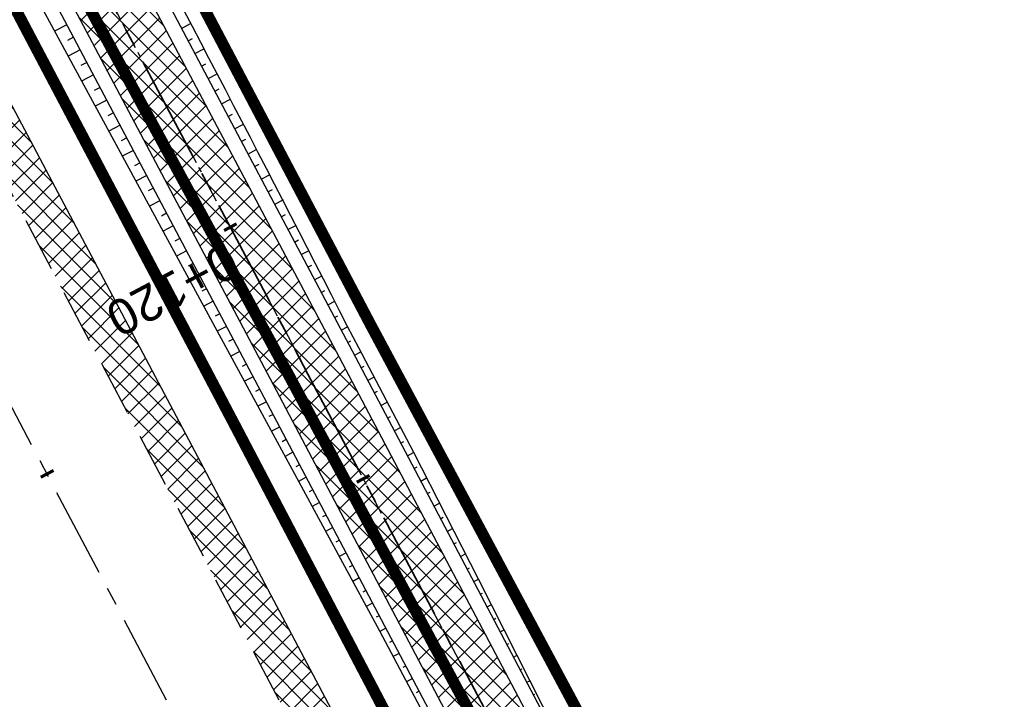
# Model space of a CAD drawing. Header units: metres. Extents: x 7529682 to 7533751, y 5721195 to 5727842.
# Tile 176 of 179: x 7529765 to 7529799, y 5727674 to 5727698. Entities that reach past the tile are written whole.
import ezdxf

# ---------------------------------------------------------------- set-up
doc = ezdxf.new("R2010")
doc.units = ezdxf.units.M
for name, pattern in [('817-dzialki-09-05-04$0$HIDDEN', [0.375, 0.25, -0.125]), ('ACAD_ISO05W100', [33, 24, -3, 0, -3, 0, -3]), ('CENTER', [50.8, 31.75, -6.35, 6.35, -6.35]), ('CENTER2', [28.575, 19.05, -3.175, 3.175, -3.175]), ('HIDDEN', [9.525, 6.35, -3.175])]:
    doc.linetypes.add(name, pattern=pattern)
for name, color, linetype in [('C-DROGI-SYTUACJA', 7, 'Continuous'), ('C-DROGI-SYTUACJA-ETYKIETY', 7, 'Continuous'), ('D-hatch-pobocza', 131, 'Continuous'), ('D-pobocza', 60, 'Continuous'), ('D-rowy', 160, 'Continuous'), ('D-skarpa', 2, 'Continuous'), ('D-skarpa-kreskowanie', 2, 'Continuous')]:
    doc.layers.add(name, color=color, linetype=linetype)
for name, color, linetype, lineweight, true_color in [('D-ewidencja-numery', 7, 'Continuous', 50, 0x40ff00), ('D-hatch-ciag-pieszo-rowerowy', 7, 'Continuous', 13, 0xff9f80), ('D-LR-etap-III', 7, '817-dzialki-09-05-04$0$HIDDEN', 50, 0x00008f)]:
    doc.layers.add(name, color=color, linetype=linetype, lineweight=lineweight, true_color=true_color)
for name, color, linetype, lineweight in [('D-krawędzie', 3, 'Continuous', 30), ('D-obrzeża', 2, 'Continuous', 30), ('D-oś', 10, 'CENTER', 30), ('D-pas-drogowy', 7, 'ACAD_ISO05W100', 50)]:
    doc.layers.add(name, color=color, linetype=linetype, lineweight=lineweight)
doc.layers.add('poprzeczki', color=7, linetype='Continuous', true_color=0x0000c7)
doc.styles.get("Standard").update_dxf_attribs({"font": 'arial.ttf'})
pattern_1 = [(45, (0, 0), (-0.33675960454, 0.33675960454), []), (135, (0, 0), (-0.33675960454, -0.33675960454), [])]

# ---------------------------------------------------------------- blocks, each defined once
blk = doc.blocks.new('AeccTickLine')
at = {"color": 0, "linetype": 'ByBlock', "lineweight": -2}
blk.add_line((0, 1), (0, -1), dxfattribs=at)

msp = doc.modelspace()

# ---------------------------------------------------------------- hatches: boundary and pattern name
at = {"layer": 'D-hatch-ciag-pieszo-rowerowy'}
h = msp.add_hatch(dxfattribs=at)
h.set_pattern_fill('ANSI37', color=256, scale=0.15, style=0)
h.set_pattern_definition(pattern_1)
edge = h.paths.add_edge_path()
edge.add_line((7529794.958, 5727650.503), (7529776.019, 5727686.408))
edge.add_line((7529776.019, 5727686.408), (7529748.844, 5727737.805))
edge.add_line((7529748.844, 5727737.805), (7529744.118, 5727746.741))
edge.add_arc((7529726.438, 5727737.391), 20, 27.8727, 44.2965)
edge.add_line((7529740.753, 5727751.358), (7529739.549, 5727752.592))
edge.add_arc((7529753.864, 5727766.559), 20, 207.9018, 224.2965, ccw=False)
edge.add_line((7529736.189, 5727757.2), (7529717.235, 5727792.995))
edge.add_line((7529717.235, 5727792.995), (7529715.008, 5727791.858))
edge.add_line((7529715.008, 5727791.858), (7529734.148, 5727755.712))
edge.add_arc((7529751.823, 5727765.071), 20, 207.9018, 224.2965)
edge.add_line((7529737.508, 5727751.104), (7529738.712, 5727749.87))
edge.add_arc((7529724.397, 5727735.903), 20, 27.8728, 44.2965, ccw=False)
edge.add_line((7529742.077, 5727745.253), (7529746.633, 5727736.639))
edge.add_line((7529746.633, 5727736.639), (7529773.808, 5727685.242))
edge.add_line((7529773.808, 5727685.242), (7529792.751, 5727649.328))
edge.add_line((7529792.751, 5727649.328), (7529811.281, 5727614.82))
edge.add_line((7529811.281, 5727614.82), (7529836.657, 5727568.297))
edge.add_line((7529836.657, 5727568.297), (7529856.555, 5727531.255))
edge.add_line((7529856.555, 5727531.255), (7529859.536, 5727525.637))
edge.add_line((7529859.536, 5727525.637), (7529862.565, 5727525.262))
edge.add_line((7529862.565, 5727525.262), (7529858.761, 5727532.432))
edge.add_line((7529858.761, 5727532.432), (7529838.856, 5727569.487))
edge.add_line((7529838.856, 5727569.487), (7529813.479, 5727616.01))
edge.add_line((7529813.479, 5727616.01), (7529794.958, 5727650.503))
at = {"layer": 'D-hatch-pobocza'}
h = msp.add_hatch(dxfattribs=at)
h.set_pattern_fill('ANSI37', color=256, scale=0.15, style=0)
h.set_pattern_definition(pattern_1)
h.paths.add_polyline_path([(7529905.34, 5727429.09), (7529892.28, 5727453.58), (7529881.53, 5727473.69), (7529872.27, 5727491.4), (7529857.46, 5727519.14), (7529841.38, 5727549.79), (7529827.75, 5727575.78), (7529816.4, 5727596.89), (7529800.43, 5727627.4), (7529788.07, 5727650.98), (7529775.85, 5727673.83), (7529761.3, 5727701.31), (7529749.89, 5727722.83), (7529745.5, 5727731.66), (7529738.971, 5727744.085), (7529737.465, 5727743.316), (7529742.213, 5727734.302), (7529762.326, 5727696.274), (7529777.785, 5727667.006), (7529799.322, 5727626.3), (7529822.193, 5727583.156), (7529846.924, 5727536.347), (7529864.752, 5727502.663), (7529900.459, 5727434.965), (7529935.352, 5727369.308), (7529971.476, 5727300.786), (7529988.361, 5727268.841), (7529990.28, 5727268.6), (7529990.329, 5727268.617), (7529981.66, 5727284.96), (7529968.42, 5727309.6), (7529956.4, 5727332.85), (7529943.52, 5727357.04), (7529932.32, 5727378.32), (7529916.68, 5727408.01)])

# ---------------------------------------------------------------- linework, layer by layer
at = {"layer": 'C-DROGI-SYTUACJA', "color": 10, "linetype": 'CENTER2', "lineweight": 35, "ltscale": 0.2}
msp.add_lwpolyline([(7529714.301, 5727795.865), (7529735.169, 5727756.456, 0.071658), (7529738.529, 5727751.848), (7529739.732, 5727750.614, -0.071785), (7529743.098, 5727745.997), (7529747.739, 5727737.221), (7529774.913, 5727685.825), (7529793.855, 5727649.915), (7529812.38, 5727615.415), (7529837.757, 5727568.892), (7529857.658, 5727531.843), (7529878.79, 5727492.008), (7529902.589, 5727447.335), (7529918.538, 5727417.135), (7529944.281, 5727366.741), (7529969.685, 5727318.815), (7529986.23, 5727287.312), (7529994.785, 5727271.452), (7530014.919, 5727233.118)], format="xyb", dxfattribs=at)
at = {"layer": 'D-ewidencja-numery', "color": 12, "ltscale": 15, "true_color": 0xc70000}
msp.add_lwpolyline([(7529715.573, 5727792.968), (7529717.68, 5727794.024), (7529736.275, 5727758.647), (7529744.511, 5727750.406), (7529750.283, 5727738.55), (7529777.109, 5727687.569), (7529796.515, 5727651.33), (7529814.938, 5727616.793), (7529839.007, 5727572.304), (7529860.618, 5727532.509), (7529882.349, 5727491.504), (7529904.865, 5727449.096), (7529920.747, 5727418.885), (7529946.677, 5727368.547), (7529972.025, 5727320.573), (7529987.74, 5727290.153), (7529996.497, 5727273.662), (7530017.541, 5727234.203)], dxfattribs=at)
at = {"layer": 'D-krawędzie', "linetype": 'HIDDEN', "ltscale": 0.3}
msp.add_lwpolyline([(7529737.465, 5727743.316), (7529742.213, 5727734.302), (7529762.326, 5727696.274), (7529777.785, 5727667.006), (7529799.322, 5727626.3), (7529822.193, 5727583.156), (7529846.924, 5727536.347), (7529864.752, 5727502.663), (7529900.459, 5727434.965), (7529935.352, 5727369.308), (7529971.476, 5727300.786), (7530006.702, 5727234.141), (7530044.198, 5727163.133), (7530082.89, 5727090.2), (7530098.687, 5727060.362), (7530131.998, 5726997.21), (7530163.822, 5726937.097), (7530204.081, 5726861.013), (7530247.82, 5726778.438), (7530252.22, 5726770.26), (7530259.735, 5726756.9), (7530263.782, 5726749.287), (7530270.196, 5726737.096)], dxfattribs=at)
at = {"layer": 'D-LR-etap-III', "ltscale": 10, "flags": 128}
msp.add_lwpolyline([(7531750.474, 5723895.103, 0.4, 0.4, 0), (7531750.505, 5723895.13, 0.4, 0.4, 0), (7531682.71, 5724022.92, 0.4, 0.4, 0), (7531619.177, 5724147.204, 0.4, 0.4, 0), (7531592.309, 5724198.489, 0.4, 0.4, 0), (7531553.264, 5724272.919, 0.4, 0.4, 0), (7531504.02, 5724366.79, 0.4, 0.4, 0), (7531482.09, 5724407.62, 0.4, 0.4, 0), (7531412.35, 5724541.183, 0.4, 0.4, 0), (7531388.464, 5724586.93, 0.4, 0.4, 0), (7531345.12, 5724669.94, 0.4, 0.4, 0), (7531127.66, 5725081.67, 0.4, 0.4, 0), (7531059.253, 5725211.041, 0.4, 0.4, 0), (7531008.007, 5725307.954, 0.4, 0.4, 0), (7530964.182, 5725390.836, 0.4, 0.4, 0), (7530914.557, 5725484.684, 0.4, 0.4, 0), (7530865.243, 5725577.494, 0.4, 0.4, 0), (7530840.085, 5725624.059, 0.4, 0.4, 0), (7530802.56, 5725694.925, 0.4, 0.4, 0), (7530755.54, 5725787.51, 0.4, 0.4, 0), (7530708.718, 5725876.303, 0.4, 0.4, 0), (7530695.12, 5725902.09, 0.4, 0.4, 0), (7530642.914, 5726001.078, 0.4, 0.4, 0), (7530634.935, 5726016.147, 0.4, 0.4, 0), (7530610.82, 5726061.93, 0.4, 0.4, 0), (7530610.82, 5726061.93, 0.4, 0.4, 0), (7530607.21, 5726063.51, 0.4, 0.4, 0), (7530597.42, 5726080.68, 0.4, 0.4, 0), (7530591.16, 5726088.44, 0.4, 0.4, 0), (7530581.28, 5726107.21, 0.4, 0.4, 0), (7530571.29, 5726130.56, 0.4, 0.4, 0), (7530549.555, 5726171.527, 0.4, 0.4, 0), (7530531.014, 5726206.474, 0.4, 0.4, 0), (7530516.461, 5726236.017, 0.4, 0.4, 0), (7530500.799, 5726266.141, 0.4, 0.4, 0), (7530491.35, 5726283.94, 0.4, 0.4, 0), (7530482.4, 5726303.41, 0.4, 0.4, 0), (7530482.4, 5726303.41, 0.4, 0.4, 0), (7530450.41, 5726357.28, 0.4, 0.4, 0), (7530397.759, 5726458.5, 0.4, 0.4, 0), (7530334.708, 5726583.665, 0.4, 0.4, 0), (7530303.939, 5726645.168, 0.4, 0.4, 0), (7530300.51, 5726651.778, 0.4, 0.4, 0), (7530289.214, 5726671.967, 0.4, 0.4, 0), (7530281.54, 5726685.57, 0.4, 0.4, 0), (7530261.371, 5726724.163, 0.4, 0.4, 0), (7530254.03, 5726738.21, 0.4, 0.4, 0), (7530197.22, 5726845.06, 0.4, 0.4, 0), (7530194.71, 5726849.15, 0.4, 0.4, 0), (7530195.92, 5726850.75, 0.4, 0.4, 0), (7530170.547, 5726892.961, 0.4, 0.4, 0), (7530143.175, 5726945.066, 0.4, 0.4, 0), (7530105.06, 5727018.32, 0.4, 0.4, 0), (7530100.06, 5727027.16, 0.4, 0.4, 0), (7530062.319, 5727099.625, 0.4, 0.4, 0), (7530015.379, 5727189.42, 0.4, 0.4, 0), (7529983.208, 5727250.207, 0.4, 0.4, 0), (7529953.284, 5727306.747, 0.4, 0.4, 0), (7529900.671, 5727406.159, 0.4, 0.4, 0), (7529890.63, 5727425.131, 0.4, 0.4, 0), (7529875.155, 5727454.426, 0.4, 0.4, 0), (7529857.56, 5727487.787, 0.4, 0.4, 0), (7529835.194, 5727530.193, 0.4, 0.4, 0), (7529811.741, 5727574.662, 0.4, 0.4, 0), (7529792.102, 5727611.923, 0.4, 0.4, 0), (7529768.066, 5727657.47, 0.4, 0.4, 0), (7529755.211, 5727682.131, 0.4, 0.4, 0), (7529753.31, 5727681.13, 0.4, 0.4, 0), (7529739.21, 5727707.77, 0.4, 0.4, 0), (7529735.395, 5727711.252, 0.4, 0.4, 0), (7529725.42, 5727730.2, 0.4, 0.4, 0), (7529723.55, 5727729.88, 0.4, 0.4, 0), (7529695.567, 5727782.932, 0.4, 0.4, 0), (7529717.68, 5727794.024, 0.4, 0.4, 0), (7529736.275, 5727758.647, 0.4, 0.4, 0), (7529736.275, 5727758.647, 0.4, 0.4, 0), (7529744.511, 5727750.406, 0.4, 0.4, 0), (7529744.511, 5727750.406, 0.4, 0.4, 0), (7529750.283, 5727738.55, 0.4, 0.4, 0), (7529777.109, 5727687.569, 0.4, 0.4, 0), (7529796.515, 5727651.33, 0.4, 0.4, 0), (7529814.938, 5727616.793, 0.4, 0.4, 0), (7529839.007, 5727572.304, 0.4, 0.4, 0), (7529860.618, 5727532.509, 0.4, 0.4, 0), (7529882.349, 5727491.504, 0.4, 0.4, 0), (7529904.865, 5727449.096, 0.4, 0.4, 0), (7529920.747, 5727418.885, 0.4, 0.4, 0), (7529946.677, 5727368.547, 0.4, 0.4, 0), (7529972.025, 5727320.573, 0.4, 0.4, 0), (7529987.74, 5727290.153, 0.4, 0.4, 0), (7529996.497, 5727273.662, 0.4, 0.4, 0), (7530017.541, 5727234.203, 0.4, 0.4, 0), (7530033.054, 5727204.864, 0.4, 0.4, 0), (7530051.623, 5727170.223, 0.4, 0.4, 0), (7530069.277, 5727137.016, 0.4, 0.4, 0), (7530089.385, 5727097.534, 0.4, 0.4, 0), (7530109.713, 5727060.747, 0.4, 0.4, 0), (7530136.77, 5727011.64, 0.4, 0.4, 0), (7530162.447, 5726962.744, 0.4, 0.4, 0), (7530187.674, 5726916.992, 0.4, 0.4, 0), (7530207.821, 5726879.335, 0.4, 0.4, 0), (7530230.626, 5726834.519, 0.4, 0.4, 0), (7530262.288, 5726776.618, 0.4, 0.4, 0), (7530277.51, 5726760.213, 0.4, 0.4, 0), (7530286.037, 5726744.107, 0.4, 0.4, 0), (7530288.097, 5726735.884, 0.4, 0.4, 0), (7530290.394, 5726725.047, 0.4, 0.4, 0), (7530296.177, 5726713.583, 0.4, 0.4, 0), (7530302.726, 5726701.182, 0.4, 0.4, 0), (7530325.685, 5726657.466, 0.4, 0.4, 0), (7530343.244, 5726623.649, 0.4, 0.4, 0), (7530360.23, 5726591.747, 0.4, 0.4, 0), (7530383.209, 5726548.059, 0.4, 0.4, 0), (7530406.018, 5726503.606, 0.4, 0.4, 0), (7530427.465, 5726462.62, 0.4, 0.4, 0), (7530447.928, 5726424.388, 0.4, 0.4, 0), (7530471.127, 5726379.921, 0.4, 0.4, 0), (7530490.501, 5726343.033, 0.4, 0.4, 0), (7530509.499, 5726306.733, 0.4, 0.4, 0), (7530529.89, 5726267.244, 0.4, 0.4, 0), (7530543.852, 5726238.99, 0.4, 0.4, 0), (7530554.809, 5726218.944, 0.4, 0.4, 0), (7530559.027, 5726212.223, 0.4, 0.4, 0), (7530563.061, 5726206.41, 0.4, 0.4, 0), (7530566.934, 5726200.464, 0.4, 0.4, 0), (7530569.771, 5726194.902, 0.4, 0.4, 0), (7530571.473, 5726191.282, 0.4, 0.4, 0), (7530572.839, 5726188.025, 0.4, 0.4, 0), (7530575.295, 5726182.035, 0.4, 0.4, 0), (7530579.737, 5726173.306, 0.4, 0.4, 0), (7530583.3, 5726167.41, 0.4, 0.4, 0), (7530593.4, 5726163.33, 0.4, 0.4, 0), (7530598.618, 5726155.264, 0.4, 0.4, 0), (7530608.258, 5726140.497, 0.4, 0.4, 0), (7530603.27, 5726136.83, 0.4, 0.4, 0), (7530606.53, 5726131.84, 0.4, 0.4, 0), (7530604.239, 5726124.217, 0.4, 0.4, 0), (7530605.847, 5726121.63, 0.4, 0.4, 0), (7530608.972, 5726116.164, 0.4, 0.4, 0), (7530618.114, 5726097.791, 0.4, 0.4, 0), (7530651.213, 5726034.96, 0.4, 0.4, 0), (7530670.244, 5725998.611, 0.4, 0.4, 0), (7530698.075, 5725945.953, 0.4, 0.4, 0), (7530716.506, 5725911.305, 0.4, 0.4, 0), (7530735.223, 5725875.667, 0.4, 0.4, 0), (7530752.504, 5725842.155, 0.4, 0.4, 0), (7530778.311, 5725793.501, 0.4, 0.4, 0), (7530797.5, 5725756.382, 0.4, 0.4, 0), (7530812.519, 5725728.289, 0.4, 0.4, 0), (7530820.039, 5725713.16, 0.4, 0.4, 0), (7530822.422, 5725710.194, 0.4, 0.4, 0), (7530833.155, 5725688.801, 0.4, 0.4, 0), (7530849.629, 5725656.159, 0.4, 0.4, 0), (7530867.983, 5725621.964, 0.4, 0.4, 0), (7530872.63, 5725612.888, 0.4, 0.4, 0), (7530880.354, 5725597.595, 0.4, 0.4, 0), (7530883.839, 5725593.389, 0.4, 0.4, 0), (7530891.782, 5725587.763, 0.4, 0.4, 0), (7530895.039, 5725584.281, 0.4, 0.4, 0), (7530897.034, 5725580.941, 0.4, 0.4, 0), (7530900.952, 5725579.946, 0.4, 0.4, 0), (7530904.81, 5725571.977, 0.4, 0.4, 0), (7530903.682, 5725568.566, 0.4, 0.4, 0), (7530908.901, 5725558.845, 0.4, 0.4, 0), (7530910.252, 5725545.672, 0.4, 0.4, 0), (7530912.873, 5725538.646, 0.4, 0.4, 0), (7530945.278, 5725478.464, 0.4, 0.4, 0), (7530959.692, 5725450.246, 0.4, 0.4, 0), (7531002.827, 5725368.192, 0.4, 0.4, 0), (7531044.704, 5725290.314, 0.4, 0.4, 0), (7531064.099, 5725253.213, 0.4, 0.4, 0), (7531083.01, 5725216.678, 0.4, 0.4, 0), (7531113.013, 5725158.466, 0.4, 0.4, 0), (7531137.364, 5725113.071, 0.4, 0.4, 0), (7531150.831, 5725086.712, 0.4, 0.4, 0), (7531159.746, 5725076.641, 0.4, 0.4, 0), (7531166.31, 5725074.58, 0.4, 0.4, 0), (7531172.29, 5725062.58, 0.4, 0.4, 0), (7531170.59, 5725055.606, 0.4, 0.4, 0), (7531173.733, 5725044.081, 0.4, 0.4, 0), (7531215.342, 5724964.86, 0.4, 0.4, 0), (7531238.054, 5724921.685, 0.4, 0.4, 0), (7531262.39, 5724875.283, 0.4, 0.4, 0), (7531295.587, 5724811.266, 0.4, 0.4, 0), (7531348.488, 5724712.363, 0.4, 0.4, 0), (7531363.741, 5724682.684, 0.4, 0.4, 0), (7531366.987, 5724675.865, 0.4, 0.4, 0), (7531382.541, 5724646.111, 0.4, 0.4, 0), (7531401.299, 5724610.875, 0.4, 0.4, 0), (7531428.965, 5724558.862, 0.4, 0.4, 0), (7531449.111, 5724520.398, 0.4, 0.4, 0), (7531477.293, 5724465.831, 0.4, 0.4, 0), (7531500.996, 5724421.113, 0.4, 0.4, 0), (7531512.122, 5724400.549, 0.4, 0.4, 0), (7531513.782, 5724396.757, 0.4, 0.4, 0), (7531526.32, 5724379.39, 0.4, 0.4, 0), (7531566.784, 5724302.736, 0.4, 0.4, 0), (7531612.277, 5724225.61, 0.4, 0.4, 0), (7531620.493, 5724210.548, 0.4, 0.4, 0), (7531631.578, 5724196.258, 0.4, 0.4, 0), (7531653.484, 5724152.434, 0.4, 0.4, 0), (7531661.151, 5724128.494, 0.4, 0.4, 0), (7531673.881, 5724101.186, 0.4, 0.4, 0), (7531684.691, 5724081.184, 0.4, 0.4, 0), (7531699.212, 5724051.17, 0.4, 0.4, 0), (7531704.034, 5724040.584, 0.4, 0.4, 0), (7531704.034, 5724040.584, 0.4, 0.4, 0), (7531703.913, 5724037.17, 0.4, 0.4, 0), (7531736.42, 5723969.232, 0.4, 0.4, 0), (7531738.285, 5723967.699, 0.4, 0.4, 0), (7531742.181, 5723962.346, 0.4, 0.4, 0), (7531744.286, 5723958.616, 0.4, 0.4, 0), (7531755.393, 5723944.193, 0.4, 0.4, 0), (7531758.69, 5723936.76, 0.4, 0.4, 0), (7531780.08, 5723929.25, 0.4, 0.4, 0), (7531792.612, 5723906.338, 0.4, 0.4, 0), (7531792.612, 5723906.338, 0.4, 0.4, 0), (7531756.962, 5723883.055, 0.4, 0.4, 0), (7531750.46, 5723895.13, 0.4, 0.4, 0), (7531750.46, 5723895.13, 0, 0, 0)], format="xyseb", dxfattribs=at)
at = {"layer": 'D-obrzeża'}
for points in [[(7529996.408, 5727271.05), (7529995.888, 5727272.04), (7529987.333, 5727287.9), (7529970.791, 5727319.398), (7529945.39, 5727367.318), (7529919.647, 5727417.711), (7529903.693, 5727447.921), (7529879.894, 5727492.595), (7529858.761, 5727532.432), (7529838.856, 5727569.487), (7529813.479, 5727616.01), (7529794.958, 5727650.503), (7529776.019, 5727686.408), (7529748.844, 5727737.805), (7529744.118, 5727746.741, 0.071785), (7529740.753, 5727751.358), (7529739.549, 5727752.592, -0.071658), (7529736.189, 5727757.2), (7529717.235, 5727792.995)], [(7530013.813, 5727232.534), (7529993.681, 5727270.865), (7529985.127, 5727286.725), (7529968.58, 5727318.231), (7529943.172, 5727366.164), (7529917.429, 5727416.559), (7529901.485, 5727446.75), (7529877.686, 5727491.422), (7529856.555, 5727531.255), (7529836.657, 5727568.297), (7529811.281, 5727614.82), (7529792.751, 5727649.328), (7529773.808, 5727685.242), (7529746.633, 5727736.639), (7529746.633, 5727736.639), (7529742.077, 5727745.253, 0.071785), (7529738.712, 5727749.87), (7529737.508, 5727751.104, -0.071658), (7529734.148, 5727755.712), (7529715.008, 5727791.858)]]:
    msp.add_lwpolyline(points, format="xyb", dxfattribs=at)
at = {"layer": 'D-oś', "ltscale": 0.1}
msp.add_lwpolyline([(7530260.688, 5726747.65), (7530256.664, 5726755.22), (7530249.153, 5726768.573), (7530244.732, 5726776.79), (7530200.988, 5726859.376), (7530160.728, 5726935.459), (7530128.903, 5726995.575), (7530095.593, 5727058.727), (7530079.798, 5727088.56), (7530041.105, 5727161.496), (7530003.607, 5727232.506), (7529968.381, 5727299.153), (7529932.259, 5727367.671), (7529897.365, 5727433.327), (7529861.657, 5727501.028), (7529843.829, 5727534.712), (7529819.1, 5727581.518), (7529796.228, 5727624.663), (7529774.69, 5727665.371), (7529759.232, 5727694.637), (7529739.12, 5727732.663), (7529700.238, 5727806.043)], dxfattribs=at)
at = {"layer": 'D-oś', "ltscale": 0.03}
msp.add_lwpolyline([(7529714.301, 5727795.865), (7529735.169, 5727756.456, 0.071658), (7529738.529, 5727751.848), (7529739.732, 5727750.614, -0.071785), (7529743.098, 5727745.997), (7529747.739, 5727737.221), (7529774.913, 5727685.825), (7529793.855, 5727649.915), (7529812.38, 5727615.415), (7529837.757, 5727568.892), (7529857.658, 5727531.843), (7529878.79, 5727492.008), (7529902.589, 5727447.335), (7529918.538, 5727417.135), (7529944.281, 5727366.741), (7529969.685, 5727318.815), (7529986.23, 5727287.312), (7529994.785, 5727271.452), (7530014.919, 5727233.118)], format="xyb", dxfattribs=at)
at = {"layer": 'D-pas-drogowy', "ltscale": 0.2, "flags": 128}
msp.add_lwpolyline([(7531633.019, 5724182.834, 0.4, 0.4, 0), (7531617.559, 5724211.608, 0.4, 0.4, 0), (7531566.784, 5724302.736, 0.4, 0.4, 0), (7531538.419, 5724356.47, 0.4, 0.4, 0), (7531526.32, 5724379.39, 0.4, 0.4, 0), (7531516.102, 5724393.607, 0.4, 0.4, 0.001485), (7531513.78, 5724396.838, 0.4, 0.4, 0), (7531501.87, 5724413.41, 0.4, 0.4, 0), (7531474.926, 5724464.508, 0.4, 0.4, 0), (7531446.2, 5724518.992, 0.4, 0.4, 0), (7531424.962, 5724559.262, 0.4, 0.4, 0), (7531398.444, 5724609.566, 0.4, 0.4, 0), (7531379.647, 5724645.216, 0.4, 0.4, 0), (7531365.23, 5724672.56, 0.4, 0.4, 0), (7531341.306, 5724717.915, 0.4, 0.4, 0), (7531312.9, 5724771.789, 0.4, 0.4, 0), (7531292.591, 5724810.307, 0.4, 0.4, 0), (7531259.392, 5724873.271, 0.4, 0.4, 0), (7531233.74, 5724921.923, 0.4, 0.4, 0), (7531203.073, 5724980.092, 0.4, 0.4, 0), (7531173.471, 5725036.225, 0.4, 0.4, 0), (7531168.27, 5725046.09, 0.4, 0.4, 0), (7531172.29, 5725062.58, 0.4, 0.4, 0), (7531166.31, 5725074.58, 0.4, 0.4, 0), (7531150.32, 5725079.6, 0.4, 0.4, 0), (7531141.5, 5725096.43, 0.4, 0.4, 0), (7531109.312, 5725157.814, 0.4, 0.4, 0), (7531086.641, 5725201.048, 0.4, 0.4, 0), (7531059.198, 5725253.384, 0.4, 0.4, 0), (7531028.207, 5725312.489, 0.4, 0.4, 0), (7530999.105, 5725367.99, 0.4, 0.4, 0), (7530956.248, 5725449.725, 0.4, 0.4, 0), (7530924.398, 5725510.464, 0.4, 0.4, 0), (7530897.51, 5725561.74, 0.4, 0.4, 0), (7530894.46, 5725566.14, 0.4, 0.4, 0), (7530892.16, 5725570.49, 0.4, 0.4, 0), (7530869.363, 5725613.307, 0.4, 0.4, 0), (7530861.694, 5725627.705, 0.4, 0.4, 0), (7530852.74, 5725644.52, 0.4, 0.4, 0), (7530831.51, 5725684.2, 0.4, 0.4, 0), (7530811.13, 5725722.52, 0.4, 0.4, 0), (7530792.348, 5725757.941, 0.4, 0.4, 0), (7530768.03, 5725803.8, 0.4, 0.4, 0), (7530748.769, 5725840.179, 0.4, 0.4, 0), (7530727.7, 5725879.97, 0.4, 0.4, 0), (7530712.098, 5725909.545, 0.4, 0.4, 0), (7530693.644, 5725944.645, 0.4, 0.4, 0), (7530665.702, 5725997.539, 0.4, 0.4, 0), (7530641.76, 5726042.88, 0.4, 0.4, 0), (7530616.5, 5726091.48, 0.4, 0.4, 0), (7530604.628, 5726114.32, 0.4, 0.4, -0.007763), (7530602.5, 5726118.43, 0.4, 0.4, 0), (7530603.992, 5726123.395, 0.4, 0.4, 0), (7530606.53, 5726131.84, 0.4, 0.4, 0), (7530603.27, 5726136.83, 0.4, 0.4, 0), (7530593.776, 5726151.369, 0.4, 0.4, 0), (7530590.203, 5726156.84, 0.4, 0.4, 0), (7530583.3, 5726167.41, 0.4, 0.4, 0), (7530580.578, 5726170.428, 0.4, 0.4, 0), (7530575.85, 5726175.67, 0.4, 0.4, 0), (7530569.01, 5726186.66, 0.4, 0.4, 0), (7530562.555, 5726199.189, 0.4, 0.4, 0), (7530555.67, 5726211.39, 0.4, 0.4, 0), (7530548.29, 5726224.23, 0.4, 0.4, 0), (7530540.58, 5726237.71, 0.4, 0.4, 0), (7530532.68, 5726252.65, 0.4, 0.4, 0), (7530524.06, 5726269.35, 0.4, 0.4, 0), (7530502.82, 5726309.91, 0.4, 0.4, 0), (7530488.83, 5726336.63, 0.4, 0.4, 0), (7530466.03, 5726380.16, 0.4, 0.4, 0), (7530438.47, 5726432.77, 0.4, 0.4, 0), (7530424.53, 5726459.09, 0.4, 0.4, 0), (7530401.63, 5726502.97, 0.4, 0.4, 0), (7530383.38, 5726538.06, 0.4, 0.4, 0), (7530353.97, 5726593.52, 0.4, 0.4, 0), (7530338.47, 5726622.74, 0.4, 0.4, 0), (7530322.01, 5726653.88, 0.4, 0.4, 0), (7530297.54, 5726700.33, 0.4, 0.4, 0), (7530287.38, 5726719.6, 0.4, 0.4, 0), (7530285.95, 5726722.316, 0.4, 0.4, 0), (7530280.26, 5726733.12, 0.4, 0.4, 0), (7530266.73, 5726758.74, 0.4, 0.4, 0), (7530260.42, 5726770.47, 0.4, 0.4, 0), (7530253.25, 5726783.82, 0.4, 0.4, 0), (7530244.95, 5726799.33, 0.4, 0.4, 0), (7530239.39, 5726808.49, 0.4, 0.4, 0), (7530238.29, 5726807.9, 0.4, 0.4, 0), (7530218.11, 5726850.67, 0.4, 0.4, 0), (7530175.907, 5726928.168, 0.4, 0.4, 0), (7530096.68, 5727076.15, 0.4, 0.4, 0), (7530094.68, 5727079.89, 0.4, 0.4, 0), (7530064.597, 5727135.523, 0.4, 0.4, 0), (7530046.731, 5727168.892, 0.4, 0.4, 0), (7530025.803, 5727208.461, 0.4, 0.4, 0), (7530012.847, 5727232.979, 0.4, 0.4, 0), (7529994.15, 5727268.45, 0.4, 0.4, 0), (7529981.671, 5727291.93, 0.4, 0.4, 0), (7529949.89, 5727351.73, 0.4, 0.4, 0), (7529924.75, 5727399.03, 0.4, 0.4, 0), (7529915.516, 5727417.1, 0.4, 0.4, 0), (7529885.83, 5727475.19, 0.4, 0.4, 0), (7529862.56, 5727519.97, 0.4, 0.4, 0), (7529852.985, 5727538.191, 0.4, 0.4, 0), (7529836.513, 5727569.511, 0.4, 0.4, 0), (7529815.369, 5727609.141, 0.4, 0.4, 0), (7529792.795, 5727651.247, 0.4, 0.4, 0), (7529774.199, 5727685.858, 0.4, 0.4, 0), (7529746.966, 5727736.059, 0.4, 0.4, 0), (7529733.92, 5727757.62, 0.4, 0.4, 0), (7529708.607, 5727806.389, 0.4, 0.4, 0), (7529688.492, 5727796.345, 0.4, 0.4, 0), (7529723.55, 5727729.88, 0.4, 0.4, 0), (7529725.42, 5727730.2, 0.4, 0.4, 0), (7529735.38, 5727711.28, 0.4, 0.4, 0), (7529739.21, 5727707.77, 0.4, 0.4, 0), (7529753.31, 5727681.13, 0.4, 0.4, 0), (7529755.178, 5727682.114, 0.4, 0.4, 0), (7529792.102, 5727611.923, 0.4, 0.4, 0), (7529811.741, 5727574.662, 0.4, 0.4, 0), (7529835.194, 5727530.193, 0.4, 0.4, 0), (7529857.56, 5727487.787, 0.4, 0.4, 0), (7529875.155, 5727454.426, 0.4, 0.4, 0), (7529890.63, 5727425.131, 0.4, 0.4, 0), (7529900.671, 5727406.159, 0.4, 0.4, 0), (7529953.284, 5727306.747, 0.4, 0.4, 0), (7529983.208, 5727250.207, 0.4, 0.4, 0), (7530015.379, 5727189.42, 0.4, 0.4, 0), (7530062.319, 5727099.625, 0.4, 0.4, 0), (7530100.06, 5727027.16, 0.4, 0.4, 0), (7530105.06, 5727018.32, 0.4, 0.4, 0), (7530143.175, 5726945.066, 0.4, 0.4, 0), (7530170.547, 5726892.961, 0.4, 0.4, 0), (7530195.92, 5726850.75, 0.4, 0.4, 0), (7530194.71, 5726849.15, 0.4, 0.4, 0), (7530197.22, 5726845.06, 0.4, 0.4, 0), (7530254.03, 5726738.21, 0.4, 0.4, 0), (7530261.371, 5726724.163, 0.4, 0.4, 0), (7530281.54, 5726685.57, 0.4, 0.4, 0), (7530289.214, 5726671.967, 0.4, 0.4, 0), (7530300.51, 5726651.778, 0.4, 0.4, 0), (7530303.939, 5726645.168, 0.4, 0.4, 0), (7530334.708, 5726583.665, 0.4, 0.4, 0), (7530397.759, 5726458.5, 0.4, 0.4, 0), (7530450.41, 5726357.28, 0.4, 0.4, 0), (7530482.4, 5726303.41, 0.4, 0.4, 0), (7530483.688, 5726301.003, 0.4, 0.4, 0), (7530491.35, 5726283.94, 0.4, 0.4, 0), (7530512.67, 5726243.78, 0.4, 0.4, 0), (7530529.43, 5726209.46, 0.4, 0.4, 0), (7530571.29, 5726130.56, 0.4, 0.4, 0), (7530581.28, 5726107.21, 0.4, 0.4, 0), (7530591.16, 5726088.44, 0.4, 0.4, 0), (7530597.42, 5726080.68, 0.4, 0.4, 0), (7530607.21, 5726063.51, 0.4, 0.4, 0), (7530610.82, 5726061.93, 0.4, 0.4, 0), (7530634.935, 5726016.147, 0.4, 0.4, 0), (7530642.914, 5726001.078, 0.4, 0.4, 0), (7530695.12, 5725902.09, 0.4, 0.4, 0), (7530708.718, 5725876.303, 0.4, 0.4, 0), (7530755.54, 5725787.51, 0.4, 0.4, 0), (7530802.56, 5725694.925, 0.4, 0.4, 0), (7530840.085, 5725624.059, 0.4, 0.4, 0), (7530865.243, 5725577.494, 0.4, 0.4, 0), (7530914.557, 5725484.684, 0.4, 0.4, 0), (7530964.182, 5725390.836, 0.4, 0.4, 0), (7531008.007, 5725307.954, 0.4, 0.4, 0), (7531059.253, 5725211.041, 0.4, 0.4, 0), (7531127.66, 5725081.67, 0.4, 0.4, 0), (7531345.12, 5724669.94, 0.4, 0.4, 0), (7531388.464, 5724586.93, 0.4, 0.4, 0), (7531412.35, 5724541.183, 0.4, 0.4, 0), (7531482.09, 5724407.62, 0.4, 0.4, 0), (7531504.02, 5724366.79, 0.4, 0.4, 0), (7531519.374, 5724337.52, 0.4, 0.4, 0), (7531563.749, 5724252.932, 0.4, 0.4, 0), (7531602.175, 5724179.681, 0.4, 0.4, 0), (7531619.177, 5724147.204, 0.4, 0.4, 0), (7531625.038, 5724135.635, 0.4, 0.4, 0), (7531656.796, 5724073.316, 0.4, 0.4, 0), (7531675.12, 5724037.36, 0.4, 0.4, 0), (7531682.71, 5724022.92, 0.4, 0.4, 0), (7531705.565, 5723979.811, 0.4, 0.4, 0), (7531736.606, 5723921.262, 0.4, 0.4, 0), (7531750.46, 5723895.13, 0.4, 0.4, 0), (7531740.77, 5723886.56, 0.4, 0.4, 0), (7531732.86, 5723885, 0.4, 0.4, 0), (7531722.18, 5723887.77, 0.4, 0.4, 0), (7531729.87, 5723862.17, 0.4, 0.4, 0), (7531742.92, 5723861.93, 0.4, 0.4, 0), (7531763.71, 5723859.52, 0.4, 0.4, 0), (7531768.42, 5723854.12, 0.4, 0.4, 0), (7531787.42, 5723817.97, 0.4, 0.4, 0), (7531795.57, 5723809.82, 0.4, 0.4, 0), (7531816.347, 5723819.85, 0.4, 0.4, 0), (7531816.347, 5723819.85, 0.4, 0.4, 0), (7531805.06, 5723843.23, 0.4, 0.4, 0), (7531803.61, 5723886.23, 0.4, 0.4, 0), (7531803.61, 5723886.23, 0.4, 0.4, 0), (7531780.08, 5723929.25, 0.4, 0.4, 0), (7531758.69, 5723936.76, 0.4, 0.4, 0), (7531749.359, 5723946.412, 0.4, 0.4, 0), (7531742.71, 5723953.29, 0.4, 0.4, 0), (7531735.177, 5723967.878, 0.4, 0.4, 0), (7531722.37, 5723992.68, 0.4, 0.4, 0), (7531705.042, 5724030.886, 0.4, 0.4, 0), (7531699.47, 5724043.17, 0.4, 0.4, 0), (7531692.69, 5724058.11, 0.4, 0.4, 0), (7531679.672, 5724084.017, 0.4, 0.4, 0), (7531674.55, 5724094.21, 0.4, 0.4, 0), (7531666.633, 5724114.003, 0.4, 0.4, 0), (7531649, 5724153.82, 0.4, 0.4, 0), (7531641.49, 5724149.34, 0.4, 0.4, 0), (7531626.04, 5724179.34, 0.4, 0.4, 0), (7531633.03, 5724182.84, 0, 0, 0)], format="xyseb", dxfattribs=at)
at = {"layer": 'D-pobocza'}
for points in [[(7529719.962, 5727788.914), (7529736.631, 5727757.434, 0.071658), (7529739.907, 5727752.941), (7529741.111, 5727751.707, -0.071785), (7529744.56, 5727746.975), (7529749.286, 5727738.039), (7529776.461, 5727686.642), (7529795.4, 5727650.738), (7529813.919, 5727616.248), (7529839.296, 5727569.725), (7529859.202, 5727532.667), (7529880.335, 5727492.83), (7529904.135, 5727448.155), (7529920.091, 5727417.942), (7529945.833, 5727367.549), (7529971.233, 5727319.631), (7529987.775, 5727288.135), (7529996.33, 5727272.275), (7529996.866, 5727271.253)], [(7529718.045, 5727785.054), (7529733.706, 5727755.478, 0.071658), (7529737.151, 5727750.754), (7529738.354, 5727749.521, -0.071785), (7529741.635, 5727745.019), (7529746.191, 5727736.405), (7529773.366, 5727685.008), (7529792.31, 5727649.093), (7529810.841, 5727614.582), (7529836.218, 5727568.059), (7529856.114, 5727531.019), (7529877.245, 5727491.187), (7529901.043, 5727446.515), (7529916.985, 5727416.328), (7529942.728, 5727365.933), (7529968.137, 5727317.998), (7529984.685, 5727286.49), (7529993.24, 5727270.63), (7529993.656, 5727269.837)]]:
    msp.add_lwpolyline(points, format="xyb", dxfattribs=at)
at = {"layer": 'D-pobocza', "linetype": 'ByBlock'}
msp.add_lwpolyline([(7529990.329, 5727268.617), (7529981.66, 5727284.96), (7529968.42, 5727309.6), (7529956.4, 5727332.85), (7529943.52, 5727357.04), (7529932.32, 5727378.32), (7529916.68, 5727408.01), (7529905.34, 5727429.09), (7529892.28, 5727453.58), (7529881.53, 5727473.69), (7529872.27, 5727491.4), (7529857.46, 5727519.14), (7529841.38, 5727549.79), (7529827.75, 5727575.78), (7529816.4, 5727596.89), (7529800.43, 5727627.4), (7529788.07, 5727650.98), (7529775.85, 5727673.83), (7529761.3, 5727701.31), (7529749.89, 5727722.83), (7529745.5, 5727731.66), (7529738.971, 5727744.085), (7529737.465, 5727743.316)], dxfattribs=at)
at = {"layer": 'D-rowy', "linetype": 'HIDDEN', "ltscale": 0.1, "const_width": 0.4, "flags": 128}
msp.add_lwpolyline([(7530210.965, 5726857.162), (7530158.809, 5726954.52), (7530122.465, 5727022.753), (7530095.922, 5727072.859), (7530086.314, 5727091.113), (7530063.16, 5727134.709), (7530033.596, 5727190.759), (7530021.34, 5727213.676), (7530002.619, 5727249.036), (7529995.396, 5727262.503), (7529988.789, 5727275.206), (7529976.334, 5727299.006), (7529958.125, 5727333.488), (7529939.362, 5727369.129), (7529923.146, 5727399.734), (7529918.219, 5727408.985), (7529909.126, 5727427.527), (7529905.376, 5727434.673), (7529896.192, 5727451.152), (7529887.557, 5727467.231), (7529877.124, 5727486.657), (7529866.166, 5727506.778), (7529855.76, 5727526.176), (7529840.707, 5727554.898), (7529824.518, 5727585.588), (7529810.515, 5727612.292), (7529795.682, 5727640.077), (7529780.379, 5727668.69), (7529772.315, 5727684.078), (7529762.635, 5727702.447), (7529747.007, 5727732.117), (7529740.676, 5727744.954)], dxfattribs=at)
at = {"layer": 'D-skarpa', "linetype": 'Continuous'}
for points in [[(7529740.883, 5727745.063), (7529740.883, 5727745.063), (7529741.827, 5727742.805), (7529742.46, 5727741.651), (7529743.453, 5727740.024), (7529744.67, 5727738.652), (7529745.958, 5727736.278), (7529747.054, 5727734.257, -0.025162), (7529754.233, 5727721.085), (7529756.531, 5727716.644), (7529763.153, 5727703.178), (7529765.518, 5727698.773), (7529773.069, 5727684.85), (7529775.049, 5727681.191), (7529777.428, 5727676.793), (7529779.77, 5727672.375), (7529781.822, 5727667.804), (7529783.778, 5727663.183), (7529784.918, 5727660.722, 0.003927), (7529786.382, 5727657.944), (7529788.347, 5727654.288), (7529790.705, 5727649.879)], [(7529767.042, 5727705.234, -0.004644), (7529776.296, 5727687.504), (7529776.686, 5727686.762), (7529778.619, 5727683.074), (7529780.901, 5727678.625), (7529783.162, 5727674.164), (7529785.496, 5727669.743), (7529787.823, 5727665.317), (7529789.077, 5727662.916), (7529789.669, 5727661.937), (7529790.26, 5727660.949), (7529790.692, 5727660.218), (7529792.774, 5727656.623), (7529795.857, 5727650.971), (7529797.55, 5727647.855)]]:
    msp.add_lwpolyline(points, format="xyb", dxfattribs=at)
at = {"layer": 'D-skarpa-kreskowanie', "linetype": 'Continuous'}
for p, q in [((7529770.467, 5727697.979, 107.927), (7529770.783, 5727698.146, 107.688)), ((7529766.439, 5727698.108, 107.789), (7529766.003, 5727697.877, 107.46)), ((7529766.673, 5727697.666, 107.791), (7529766.457, 5727697.552, 107.628)), ((7529770.7, 5727697.537, 107.928), (7529770.858, 5727697.621, 107.809)), ((7529766.907, 5727697.224, 107.793), (7529766.48, 5727696.998, 107.471)), ((7529770.934, 5727697.095, 107.93), (7529771.25, 5727697.262, 107.692)), ((7529767.141, 5727696.782, 107.795), (7529766.93, 5727696.67, 107.636)), ((7529771.168, 5727696.653, 107.932), (7529771.325, 5727696.737, 107.813)), ((7529767.374, 5727696.34, 107.797), (7529766.957, 5727696.119, 107.482)), ((7529771.401, 5727696.211, 107.934), (7529771.717, 5727696.378, 107.696)), ((7529767.608, 5727695.898, 107.799), (7529767.402, 5727695.789, 107.643)), ((7529771.635, 5727695.769, 107.936), (7529771.793, 5727695.852, 107.817)), ((7529767.842, 5727695.456, 107.8), (7529767.434, 5727695.24, 107.493)), ((7529771.869, 5727695.327, 107.938), (7529772.184, 5727695.494, 107.7)), ((7529768.075, 5727695.014, 107.802), (7529767.874, 5727694.907, 107.65)), ((7529772.102, 5727694.885, 107.94), (7529772.26, 5727694.968, 107.821)), ((7529768.309, 5727694.572, 107.804), (7529767.911, 5727694.361, 107.504)), ((7529772.336, 5727694.443, 107.942), (7529772.652, 5727694.61, 107.704)), ((7529768.543, 5727694.13, 107.806), (7529768.346, 5727694.026, 107.658)), ((7529772.57, 5727694.001, 107.944), (7529772.728, 5727694.085, 107.825)), ((7529768.776, 5727693.688, 107.808), (7529768.387, 5727693.482, 107.515)), ((7529772.804, 5727693.559, 107.946), (7529773.12, 5727693.726, 107.707)), ((7529769.01, 5727693.246, 107.81), (7529768.818, 5727693.144, 107.665)), ((7529773.037, 5727693.117, 107.948), (7529773.195, 5727693.201, 107.828)), ((7529769.244, 5727692.804, 107.812), (7529768.864, 5727692.603, 107.525)), ((7529773.271, 5727692.675, 107.949), (7529773.587, 5727692.842, 107.711)), ((7529769.478, 5727692.362, 107.814), (7529769.29, 5727692.262, 107.672)), ((7529773.505, 5727692.233, 107.951), (7529773.663, 5727692.317, 107.832)), ((7529769.711, 5727691.92, 107.816), (7529769.341, 5727691.724, 107.536)), ((7529773.738, 5727691.791, 107.953), (7529774.055, 5727691.958, 107.715)), ((7529769.945, 5727691.478, 107.818), (7529769.762, 5727691.381, 107.68)), ((7529773.972, 5727691.349, 107.955), (7529774.126, 5727691.43, 107.839)), ((7529770.179, 5727691.036, 107.819), (7529769.818, 5727690.845, 107.547)), ((7529774.206, 5727690.907, 107.957), (7529774.504, 5727691.065, 107.732)), ((7529770.412, 5727690.594, 107.821), (7529770.234, 5727690.499, 107.687)), ((7529774.44, 5727690.465, 107.959), (7529774.584, 5727690.541, 107.85)), ((7529774.673, 5727690.023, 107.961), (7529774.954, 5727690.171, 107.749)), ((7529770.646, 5727690.152, 107.823), (7529770.295, 5727689.966, 107.558)), ((7529770.88, 5727689.71, 107.825), (7529770.706, 5727689.618, 107.694)), ((7529774.907, 5727689.581, 107.963), (7529775.043, 5727689.653, 107.86)), ((7529771.114, 5727689.268, 107.827), (7529770.771, 5727689.087, 107.569)), ((7529775.141, 5727689.139, 107.965), (7529775.403, 5727689.278, 107.767)), ((7529771.347, 5727688.825, 107.829), (7529771.178, 5727688.736, 107.702)), ((7529775.374, 5727688.697, 107.967), (7529775.501, 5727688.764, 107.871)), ((7529771.581, 5727688.383, 107.831), (7529771.248, 5727688.207, 107.58)), ((7529775.608, 5727688.255, 107.968), (7529775.853, 5727688.384, 107.784)), ((7529771.815, 5727687.941, 107.833), (7529771.651, 5727687.855, 107.709)), ((7529775.842, 5727687.813, 107.97), (7529775.96, 5727687.875, 107.881)), ((7529772.048, 5727687.499, 107.835), (7529771.725, 5727687.328, 107.591)), ((7529776.076, 5727687.371, 107.972), (7529776.303, 5727687.491, 107.801)), ((7529772.282, 5727687.057, 107.837), (7529772.123, 5727686.973, 107.716)), ((7529776.309, 5727686.929, 107.974), (7529776.422, 5727686.988, 107.889)), ((7529772.516, 5727686.615, 107.838), (7529772.202, 5727686.449, 107.602)), ((7529776.543, 5727686.487, 107.976), (7529776.768, 5727686.605, 107.806)), ((7529772.749, 5727686.173, 107.84), (7529772.595, 5727686.092, 107.724)), ((7529776.776, 5727686.044, 107.978), (7529776.888, 5727686.103, 107.894)), ((7529772.983, 5727685.731, 107.842), (7529772.678, 5727685.57, 107.612)), ((7529777.009, 5727685.602, 107.98), (7529777.232, 5727685.72, 107.812)), ((7529773.217, 5727685.289, 107.844), (7529773.067, 5727685.21, 107.731)), ((7529777.243, 5727685.16, 107.982), (7529777.353, 5727685.218, 107.898)), ((7529773.45, 5727684.847, 107.846), (7529773.155, 5727684.691, 107.623)), ((7529777.476, 5727684.718, 107.984), (7529777.696, 5727684.834, 107.817)), ((7529773.684, 5727684.405, 107.848), (7529773.538, 5727684.328, 107.738)), ((7529777.709, 5727684.275, 107.986), (7529777.819, 5727684.333, 107.903)), ((7529773.917, 5727683.963, 107.85), (7529773.631, 5727683.812, 107.634)), ((7529777.942, 5727683.833, 107.987), (7529778.161, 5727683.948, 107.823)), ((7529774.15, 5727683.52, 107.852), (7529774.009, 5727683.446, 107.746)), ((7529778.176, 5727683.391, 107.989), (7529778.284, 5727683.448, 107.908)), ((7529774.384, 5727683.078, 107.854), (7529774.107, 5727682.932, 107.645)), ((7529778.409, 5727682.949, 107.991), (7529778.625, 5727683.062, 107.829)), ((7529774.617, 5727682.636, 107.856), (7529774.481, 5727682.564, 107.753)), ((7529778.642, 5727682.506, 107.993), (7529778.748, 5727682.562, 107.914)), ((7529774.85, 5727682.194, 107.857), (7529774.582, 5727682.053, 107.656)), ((7529778.876, 5727682.064, 107.995), (7529779.081, 5727682.173, 107.84)), ((7529775.083, 5727681.752, 107.859), (7529774.952, 5727681.682, 107.76)), ((7529779.109, 5727681.622, 107.997), (7529779.209, 5727681.675, 107.921)), ((7529775.317, 5727681.309, 107.861), (7529775.058, 5727681.173, 107.667)), ((7529779.342, 5727681.18, 107.999), (7529779.538, 5727681.283, 107.851)), ((7529775.55, 5727680.867, 107.863), (7529775.423, 5727680.8, 107.768)), ((7529779.575, 5727680.737, 108.001), (7529779.671, 5727680.788, 107.929)), ((7529775.783, 5727680.425, 107.865), (7529775.534, 5727680.293, 107.677)), ((7529779.809, 5727680.295, 108.003), (7529779.994, 5727680.393, 107.863)), ((7529776.016, 5727679.983, 107.867), (7529775.894, 5727679.918, 107.775)), ((7529780.042, 5727679.853, 108.005), (7529780.132, 5727679.901, 107.937)), ((7529776.25, 5727679.54, 107.869), (7529776.01, 5727679.414, 107.688)), ((7529780.275, 5727679.411, 108.006), (7529780.451, 5727679.503, 107.874)), ((7529776.483, 5727679.098, 107.871), (7529776.365, 5727679.036, 107.782)), ((7529780.508, 5727678.968, 108.008), (7529780.594, 5727679.013, 107.944)), ((7529776.716, 5727678.656, 107.873), (7529776.486, 5727678.534, 107.699)), ((7529780.742, 5727678.526, 108.01), (7529780.907, 5727678.613, 107.886)), ((7529776.95, 5727678.214, 107.875), (7529776.837, 5727678.154, 107.789)), ((7529780.975, 5727678.084, 108.012), (7529781.054, 5727678.126, 107.953)), ((7529777.183, 5727677.771, 107.877), (7529776.962, 5727677.655, 107.71)), ((7529781.208, 5727677.642, 108.014), (7529781.359, 5727677.721, 107.9)), ((7529777.416, 5727677.329, 107.878), (7529777.308, 5727677.272, 107.797)), ((7529781.442, 5727677.199, 108.016), (7529781.513, 5727677.237, 107.962)), ((7529777.649, 5727676.887, 107.88), (7529777.437, 5727676.775, 107.72)), ((7529781.675, 5727676.757, 108.018), (7529781.811, 5727676.829, 107.915)), ((7529777.883, 5727676.445, 107.882), (7529777.777, 5727676.389, 107.803)), ((7529781.908, 5727676.315, 108.02), (7529781.973, 5727676.349, 107.971)), ((7529778.116, 5727676.002, 107.884), (7529777.906, 5727675.891, 107.726)), ((7529782.141, 5727675.873, 108.022), (7529782.263, 5727675.937, 107.93)), ((7529778.349, 5727675.56, 107.886), (7529778.245, 5727675.505, 107.807)), ((7529782.375, 5727675.43, 108.024), (7529782.432, 5727675.461, 107.98)), ((7529778.583, 5727675.118, 107.888), (7529778.374, 5727675.008, 107.731)), ((7529782.608, 5727674.988, 108.026), (7529782.715, 5727675.045, 107.945)), ((7529778.816, 5727674.676, 107.89), (7529778.712, 5727674.621, 107.812)), ((7529782.841, 5727674.546, 108.027), (7529782.891, 5727674.572, 107.99))]:
    msp.add_line(p, q, dxfattribs=at)

# ---------------------------------------------------------------- block references
at = {"layer": 'C-DROGI-SYTUACJA-ETYKIETY', "color": 2, "linetype": 'Continuous', "lineweight": 60, "xscale": 0.25, "yscale": 0.25, "zscale": 0.25, "rotation": 297.8426952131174}
msp.add_blockref('AeccTickLine', (7529765.742, 5727682.313), dxfattribs=at)
at = {"layer": 'poprzeczki', "color": 2, "linetype": 'Continuous', "lineweight": 60, "xscale": 0.25, "yscale": 0.25, "zscale": 0.25}
for p, rotation in [((7529772.185, 5727690.986), 297.8665105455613), ((7529776.855, 5727682.143), 297.8109551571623)]:
    msp.add_blockref('AeccTickLine', p, dxfattribs=dict(at, rotation=rotation))

# ---------------------------------------------------------------- texts
at = {"layer": 'C-DROGI-SYTUACJA-ETYKIETY', "color": 2}
msp.add_text('0+120', height=1.25, rotation=207.8665, dxfattribs=at).set_placement((7529772.028, 5727690.479))

doc.saveas('drawing.dxf')
